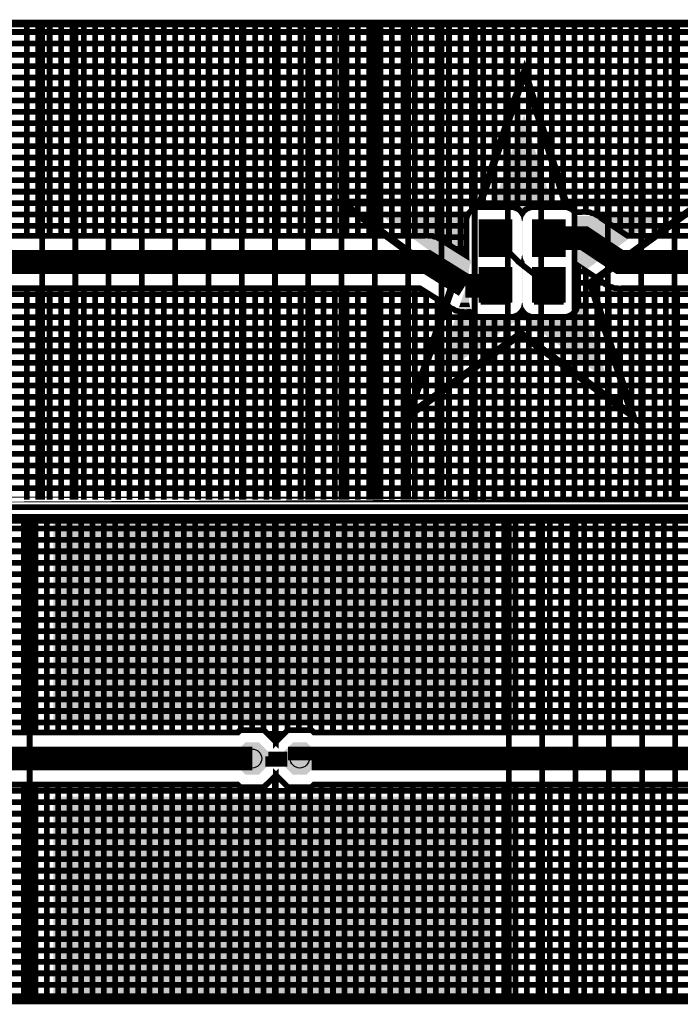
# Model space of a CAD drawing. Extents: x 0.4 to 16.2, y 0.4 to 3.5.
# Tile 18 of 29: x 10.4 to 11.8, y 0.4 to 2.5. Entities that reach past the tile are written whole.
import ezdxf

# ---------------------------------------------------------------- set-up
doc = ezdxf.new("R2010")
doc.units = 0
doc.layers.get('0').update_dxf_attribs({"linetype": 'CONTINUOUS'})
for name, color, linetype in [('2IN618_CMP', 7, 'CONTINUOUS'), ('2IN618_SOL', 4, 'CONTINUOUS'), ('2IN618_STC', 3, 'CONTINUOUS'), ('2IN618_STS', 10, 'CONTINUOUS'), ('3IN927_EXC', 13, 'CONTINUOUS'), ('LAYER_6', 5, 'CONTINUOUS')]:
    doc.layers.add(name, color=color, linetype=linetype)

# ---------------------------------------------------------------- blocks, each defined once
blk = doc.blocks.new('ROUND_23')
blk.add_circle((0, 0), 0.02)
blk = doc.blocks.new('CUSTOM_2')
for points in [[(-0.03, 0.0124), (-0.0124, 0.03), (0.03, 0.0124), (0.0124, 0.03)], [(-0.03, -0.0124), (-0.03, 0.0124), (0.03, -0.0124), (0.03, 0.0124)], [(-0.0124, -0.03), (-0.03, -0.0124), (0.0124, -0.03), (0.03, -0.0124)]]:
    blk.add_solid(points)
blk = doc.blocks.new('RECTANGLE_1')
blk.add_solid([(0.0315, 0.0355), (0.0315, -0.0355), (-0.0315, 0.0355), (-0.0315, -0.0355)])
blk = doc.blocks.new('CUSTOM_6')
for points in [[(-0.034, 0.0141), (-0.0141, 0.034), (0.034, 0.0141), (0.0141, 0.034)], [(-0.034, -0.0141), (-0.034, 0.0141), (0.034, -0.0141), (0.034, 0.0141)], [(-0.0141, -0.034), (-0.034, -0.0141), (0.0141, -0.034), (0.034, -0.0141)]]:
    blk.add_solid(points)
blk = doc.blocks.new('RECTANGLE_8')
blk.add_solid([(0.234, 0.21), (0.234, -0.21), (-0.234, 0.21), (-0.234, -0.21)])
blk = doc.blocks.new('CUSTOM_9')
for points in [[(-0.03, 0.0124), (-0.0124, 0.03), (0.03, 0.0124), (0.0124, 0.03)], [(-0.03, -0.0124), (-0.03, 0.0124), (0.03, -0.0124), (0.03, 0.0124)], [(-0.0124, -0.03), (-0.03, -0.0124), (0.0124, -0.03), (0.03, -0.0124)]]:
    blk.add_solid(points)
blk = doc.blocks.new('RECTANGLE_7')
blk.add_solid([(0.225, 0.21), (0.225, -0.21), (-0.225, 0.21), (-0.225, -0.21)])
blk = doc.blocks.new('CUSTOM_10')
for points in [[(-0.034, 0.0141), (-0.0141, 0.034), (0.034, 0.0141), (0.0141, 0.034)], [(-0.034, -0.0141), (-0.034, 0.0141), (0.034, -0.0141), (0.034, 0.0141)], [(-0.0141, -0.034), (-0.034, -0.0141), (0.0141, -0.034), (0.034, -0.0141)]]:
    blk.add_solid(points)

msp = doc.modelspace()

# ---------------------------------------------------------------- linework, layer by layer
at = {"layer": '2IN618_CMP'}
for points, const_width in [([(12.9943, 2.4661), (9.8543, 2.4661), (9.8543, 2.001), (9.8543, 2.4661)], 0.012), ([(10.3823, 2.4661), (10.3823, 2.0211)], 0.012), ([(10.4063, 2.0211), (10.4063, 2.4661)], 0.012), ([(10.4303, 2.4661), (10.4303, 2.0211)], 0.012), ([(10.4543, 2.0211), (10.4543, 2.4661)], 0.012), ([(10.4783, 2.4661), (10.4783, 2.0211)], 0.012), ([(10.5023, 2.0211), (10.5023, 2.4661)], 0.012), ([(10.5263, 2.4661), (10.5263, 2.0211)], 0.012), ([(10.5503, 2.0211), (10.5503, 2.4661)], 0.012), ([(10.5743, 2.4661), (10.5743, 2.0211)], 0.012), ([(10.5983, 2.0211), (10.5983, 2.4661)], 0.012), ([(10.6223, 2.4661), (10.6223, 2.0211)], 0.012), ([(10.6463, 2.0211), (10.6463, 2.4661)], 0.012), ([(10.6703, 2.4661), (10.6703, 2.0211)], 0.012), ([(10.6943, 2.0211), (10.6943, 2.4661)], 0.012), ([(10.7183, 2.4661), (10.7183, 2.0211)], 0.012), ([(10.7423, 2.0211), (10.7423, 2.4661)], 0.012), ([(10.7663, 2.4661), (10.7663, 2.0211)], 0.012), ([(10.7903, 2.0211), (10.7903, 2.4661)], 0.012), ([(10.8143, 2.4661), (10.8143, 2.0211)], 0.012), ([(10.8383, 2.0211), (10.8383, 2.4661)], 0.012), ([(10.8623, 2.4661), (10.8623, 2.0211)], 0.012), ([(10.8863, 2.0211), (10.8863, 2.4661)], 0.012), ([(10.9103, 2.4661), (10.9103, 2.0211)], 0.012), ([(10.9343, 2.0211), (10.9343, 2.4661)], 0.012), ([(10.9583, 2.4661), (10.9583, 2.0211)], 0.012), ([(10.9823, 2.0211), (10.9823, 2.4661)], 0.012), ([(11.0063, 2.4661), (11.0063, 2.0211)], 0.012), ([(11.0303, 2.0211), (11.0303, 2.4661)], 0.012), ([(11.0543, 2.4661), (11.0543, 2.0211)], 0.012), ([(11.0783, 2.0211), (11.0783, 2.4661)], 0.012), ([(11.1023, 2.4661), (11.1023, 2.0211)], 0.012), ([(11.1263, 2.0211), (11.1263, 2.4661)], 0.012), ([(11.1503, 2.4661), (11.1503, 2.0211)], 0.012), ([(11.1743, 2.0211), (11.1743, 2.4661)], 0.012), ([(11.1983, 2.4661), (11.1983, 2.0211)], 0.012), ([(11.2223, 2.0221), (11.2223, 2.4661)], 0.012), ([(11.2463, 2.0172), (11.2463, 2.4661)], 0.012), ([(11.2703, 2.4661), (11.2703, 2.0022)], 0.012), ([(11.2943, 1.9872), (11.2943, 2.4661)], 0.012), ([(11.3183, 2.4661), (11.3183, 2.0755)], 0.012), ([(11.3423, 2.0816), (11.3423, 2.4661)], 0.012), ([(11.3663, 2.4661), (11.3663, 2.0816)], 0.012), ([(11.3903, 2.0816), (11.3903, 2.4661)], 0.012), ([(11.4143, 2.4661), (11.4143, 2.0781)], 0.012), ([(11.4383, 2.0797), (11.4383, 2.4661)], 0.012), ([(11.4623, 2.4661), (11.4623, 2.0816)], 0.012), ([(11.4863, 2.0816), (11.4863, 2.4661)], 0.012), ([(11.5103, 2.4661), (11.5103, 2.0816)], 0.012), ([(11.5343, 2.0715), (11.5343, 2.4661)], 0.012), ([(11.5583, 2.4661), (11.5583, 2.0714)], 0.012), ([(11.5823, 2.0641), (11.5823, 2.4661)], 0.012), ([(11.6063, 2.4661), (11.6063, 2.0476)], 0.012), ([(11.6303, 2.0316), (11.6303, 2.4661)], 0.012), ([(11.6543, 2.4661), (11.6543, 2.0211)], 0.012), ([(11.6783, 2.0211), (11.6783, 2.4661)], 0.012), ([(11.7023, 2.4661), (11.7023, 2.0211)], 0.012), ([(11.7263, 2.0211), (11.7263, 2.4661)], 0.012), ([(11.7503, 2.4661), (11.7503, 2.0211)], 0.012), ([(9.8543, 2.4501), (12.9943, 2.4501)], 0.012), ([(12.9943, 2.4261), (9.8543, 2.4261)], 0.012), ([(9.8543, 2.4021), (12.9943, 2.4021)], 0.012), ([(12.9943, 2.3781), (9.8543, 2.3781)], 0.012), ([(9.8543, 2.3541), (12.9943, 2.3541)], 0.012), ([(12.9943, 2.3301), (9.8543, 2.3301)], 0.012), ([(9.8543, 2.3061), (12.9943, 2.3061)], 0.012), ([(12.9943, 2.2821), (9.8543, 2.2821)], 0.012), ([(9.8543, 2.2581), (12.9943, 2.2581)], 0.012), ([(12.9943, 2.2341), (9.8543, 2.2341)], 0.012), ([(9.8543, 2.2101), (12.9943, 2.2101)], 0.012), ([(12.9943, 2.1861), (9.8543, 2.1861)], 0.012), ([(9.8543, 2.1621), (12.9943, 2.1621)], 0.012), ([(12.9943, 2.1381), (9.8543, 2.1381)], 0.012), ([(9.8543, 2.1141), (12.9943, 2.1141)], 0.012), ([(9.8543, 2.0901), (12.9943, 2.0901)], 0.012), ([(11.3103, 2.0661), (9.8543, 2.0661)], 0.012), ([(11.2441, 2.0186), (11.2495, 2.0152), (11.2554, 2.0127), (11.2587, 2.0094), (11.3068, 1.9794), (11.3068, 2.0576), (11.3114, 2.0686), (11.3198, 2.077), (11.3308, 2.0816), (11.4057, 2.0816), (11.4168, 2.077), (11.4243, 2.0696), (11.4318, 2.077), (11.4428, 2.0816), (11.5177, 2.0816), (11.5287, 2.077), (11.5347, 2.0711), (11.5488, 2.0711), (11.5542, 2.0722), (11.5597, 2.0711), (11.5652, 2.0711), (11.5703, 2.069), (11.5757, 2.068), (11.5803, 2.0649), (11.5854, 2.0627), (11.5893, 2.0589), (11.6459, 2.0211), (12.9144, 2.0211)], 0.012), ([(12.9943, 2.0661), (11.5784, 2.0661)], 0.012), ([(9.8543, 2.0421), (11.3068, 2.0421)], 0.012), ([(9.8794, 2.0261), (9.9291, 2.0261), (9.9341, 2.0211), (11.218, 2.0211), (11.2226, 2.0222), (11.2288, 2.0211), (11.2352, 2.0211), (11.2395, 2.0193), (11.2441, 2.0186)], 0.012), ([(12.9543, 1.9661), (11.6293, 1.9661), (11.5543, 2.0161), (11.4803, 2.0161)], 0.05), ([(11.6144, 2.0421), (12.9943, 2.0421)], 0.012), ([(11.3068, 2.0181), (11.2448, 2.0181)], 0.012), ([(11.4803, 1.9161), (11.4168, 1.9661), (11.3683, 2.0161)], 0.012), ([(11.3043, 1.9161), (11.2243, 1.9661), (9.9043, 1.9661)], 0.05), ([(11.2832, 1.9941), (11.3068, 1.9941)], 0.012), ([(9.9341, 1.9111), (11.2085, 1.9111), (11.2698, 1.8728), (11.2731, 1.8695), (11.279, 1.8671), (11.2844, 1.8637), (11.289, 1.8629), (11.2933, 1.8611), (11.2997, 1.8611), (11.306, 1.8601), (11.3105, 1.8611), (11.3139, 1.8611), (11.3198, 1.8552), (11.3308, 1.8506), (11.4057, 1.8506), (11.4168, 1.8552), (11.4243, 1.8627), (11.4318, 1.8552), (11.4428, 1.8506), (11.5177, 1.8506), (11.5287, 1.8552), (11.5372, 1.8636), (11.5417, 1.8747), (11.5417, 1.9576), (11.5413, 1.9587), (11.5942, 1.9234), (11.5981, 1.9195), (11.6032, 1.9174), (11.6079, 1.9143), (11.6132, 1.9132), (11.6183, 1.9111), (11.6239, 1.9111), (11.6293, 1.91), (11.6347, 1.9111), (12.9144, 1.9111)], 0.012), ([(11.5601, 1.9461), (11.5417, 1.9461)], 0.012), ([(11.5583, 1.4661), (11.5583, 1.9474)], 0.012), ([(11.3043, 1.9161), (11.3683, 1.9161)], 0.05), ([(11.5955, 1.9221), (11.5417, 1.9221)], 0.012), ([(11.5823, 1.4661), (11.5823, 1.9314)], 0.012), ([(10.3823, 1.9111), (10.3823, 1.4661)], 0.012), ([(10.4063, 1.4661), (10.4063, 1.9111)], 0.012), ([(10.4303, 1.9111), (10.4303, 1.4661)], 0.012), ([(10.4543, 1.4661), (10.4543, 1.9111)], 0.012), ([(10.4783, 1.9111), (10.4783, 1.4661)], 0.012), ([(10.5023, 1.4661), (10.5023, 1.9111)], 0.012), ([(10.5263, 1.9111), (10.5263, 1.4661)], 0.012), ([(10.5503, 1.4661), (10.5503, 1.9111)], 0.012), ([(10.5743, 1.9111), (10.5743, 1.4661)], 0.012), ([(10.5983, 1.4661), (10.5983, 1.9111)], 0.012), ([(10.6223, 1.9111), (10.6223, 1.4661)], 0.012), ([(10.6463, 1.4661), (10.6463, 1.9111)], 0.012), ([(10.6703, 1.9111), (10.6703, 1.4661)], 0.012), ([(10.6943, 1.4661), (10.6943, 1.9111)], 0.012), ([(10.7183, 1.9111), (10.7183, 1.4661)], 0.012), ([(10.7423, 1.4661), (10.7423, 1.9111)], 0.012), ([(10.7663, 1.9111), (10.7663, 1.4661)], 0.012), ([(10.7903, 1.4661), (10.7903, 1.9111)], 0.012), ([(10.8143, 1.9111), (10.8143, 1.4661)], 0.012), ([(10.8383, 1.4661), (10.8383, 1.9111)], 0.012), ([(10.8623, 1.9111), (10.8623, 1.4661)], 0.012), ([(10.8863, 1.4661), (10.8863, 1.9111)], 0.012), ([(10.9103, 1.9111), (10.9103, 1.4661)], 0.012), ([(10.9343, 1.4661), (10.9343, 1.9111)], 0.012), ([(10.9583, 1.9111), (10.9583, 1.4661)], 0.012), ([(10.9823, 1.4661), (10.9823, 1.9111)], 0.012), ([(11.0063, 1.9111), (11.0063, 1.4661)], 0.012), ([(11.0303, 1.4661), (11.0303, 1.9111)], 0.012), ([(11.0543, 1.9111), (11.0543, 1.4661)], 0.012), ([(11.0783, 1.4661), (11.0783, 1.9111)], 0.012), ([(11.1023, 1.9111), (11.1023, 1.4661)], 0.012), ([(11.1263, 1.4661), (11.1263, 1.9111)], 0.012), ([(11.1503, 1.9111), (11.1503, 1.4661)], 0.012), ([(11.1743, 1.4661), (11.1743, 1.9111)], 0.012), ([(11.1983, 1.9111), (11.1983, 1.4661)], 0.012), ([(11.2223, 1.9025), (11.2223, 1.4661)], 0.012), ([(11.6063, 1.9154), (11.6063, 1.4661)], 0.012), ([(11.6303, 1.4661), (11.6303, 1.9102)], 0.012), ([(11.6543, 1.9111), (11.6543, 1.4661)], 0.012), ([(11.6783, 1.4661), (11.6783, 1.9111)], 0.012), ([(11.7023, 1.9111), (11.7023, 1.4661)], 0.012), ([(11.7263, 1.4661), (11.7263, 1.9111)], 0.012), ([(11.7503, 1.9111), (11.7503, 1.4661)], 0.012), ([(9.8543, 1.8981), (11.2293, 1.8981)], 0.012), ([(11.2463, 1.4661), (11.2463, 1.8875)], 0.012), ([(11.5417, 1.8981), (12.9943, 1.8981)], 0.012), ([(11.2677, 1.8741), (9.8543, 1.8741)], 0.012), ([(11.2703, 1.4661), (11.2703, 1.8723)], 0.012), ([(11.2943, 1.8611), (11.2943, 1.4661)], 0.012), ([(11.5343, 1.8607), (11.5343, 1.4661)], 0.012), ([(12.9943, 1.8741), (11.5415, 1.8741)], 0.012), ([(12.9943, 1.8501), (9.8543, 1.8501)], 0.012), ([(11.3183, 1.4661), (11.3183, 1.8567)], 0.012), ([(11.3423, 1.8506), (11.3423, 1.4661)], 0.012), ([(11.3663, 1.4661), (11.3663, 1.8506)], 0.012), ([(11.3903, 1.8506), (11.3903, 1.4661)], 0.012), ([(11.4143, 1.4661), (11.4143, 1.8542)], 0.012), ([(11.4383, 1.8525), (11.4383, 1.4661)], 0.012), ([(11.4623, 1.4661), (11.4623, 1.8506)], 0.012), ([(11.4863, 1.8506), (11.4863, 1.4661)], 0.012), ([(11.5103, 1.4661), (11.5103, 1.8506)], 0.012), ([(9.8543, 1.8261), (12.9943, 1.8261)], 0.012), ([(12.9943, 1.8021), (9.8543, 1.8021)], 0.012), ([(9.8543, 1.7781), (12.9943, 1.7781)], 0.012), ([(12.9943, 1.7541), (9.8543, 1.7541)], 0.012), ([(9.8543, 1.7301), (12.9943, 1.7301)], 0.012), ([(12.9943, 1.7061), (9.8543, 1.7061)], 0.012), ([(9.8543, 1.6821), (12.9943, 1.6821)], 0.012), ([(12.9943, 1.6581), (9.8543, 1.6581)], 0.012), ([(9.8543, 1.6341), (12.9943, 1.6341)], 0.012), ([(12.9943, 1.6101), (9.8543, 1.6101)], 0.012), ([(9.8543, 1.5861), (12.9943, 1.5861)], 0.012), ([(12.9943, 1.5621), (9.8543, 1.5621)], 0.012), ([(9.8543, 1.5381), (12.9943, 1.5381)], 0.012), ([(12.9943, 1.5141), (9.8543, 1.5141)], 0.012), ([(9.8543, 1.4901), (12.9943, 1.4901)], 0.012), ([(9.8543, 1.4661), (12.9943, 1.4661), (9.8543, 1.4661)], 0.012), ([(8.2883, 1.4212), (10.9063, 1.4212), (10.9063, 0.956), (10.8811, 0.9812), (10.8314, 0.9812), (10.8264, 0.9762), (9.7894, 0.9762)], 0.012), ([(8.2883, 1.4052), (10.9063, 1.4052)], 0.012), ([(10.3763, 1.4212), (10.3763, 0.9762)], 0.012), ([(10.4003, 0.9762), (10.4003, 1.4212)], 0.012), ([(10.4243, 1.4212), (10.4243, 0.9762)], 0.012), ([(10.4483, 0.9762), (10.4483, 1.4212)], 0.012), ([(10.4723, 1.4212), (10.4723, 0.9762)], 0.012), ([(10.4963, 0.9762), (10.4963, 1.4212)], 0.012), ([(10.5203, 1.4212), (10.5203, 0.9762)], 0.012), ([(10.5443, 0.9762), (10.5443, 1.4212)], 0.012), ([(10.5683, 1.4212), (10.5683, 0.9762)], 0.012), ([(10.5923, 0.9762), (10.5923, 1.4212)], 0.012), ([(10.6163, 1.4212), (10.6163, 0.9762)], 0.012), ([(10.6403, 0.9762), (10.6403, 1.4212)], 0.012), ([(10.6643, 1.4212), (10.6643, 0.9762)], 0.012), ([(10.6883, 0.9762), (10.6883, 1.4212)], 0.012), ([(10.7123, 1.4212), (10.7123, 0.9762)], 0.012), ([(10.7363, 0.9762), (10.7363, 1.4212)], 0.012), ([(10.7603, 1.4212), (10.7603, 0.9762)], 0.012), ([(10.7843, 0.9762), (10.7843, 1.4212)], 0.012), ([(10.8083, 1.4212), (10.8083, 0.9762)], 0.012), ([(10.8323, 0.9812), (10.8323, 1.4212)], 0.012), ([(10.8563, 1.4212), (10.8563, 0.9812)], 0.012), ([(10.8803, 0.9812), (10.8803, 1.4212)], 0.012), ([(10.9043, 1.4212), (10.9043, 0.958)], 0.012), ([(12.0531, 0.9762), (10.9861, 0.9762), (10.9811, 0.9812), (10.9314, 0.9812), (10.9063, 0.956), (10.9063, 1.4212), (13.5243, 1.4212)], 0.012), ([(10.9063, 0.956), (10.9063, 1.4212)], 0.012), ([(10.9063, 1.4052), (13.5243, 1.4052)], 0.012), ([(10.9303, 1.4212), (10.9303, 0.98)], 0.012), ([(10.9543, 0.9812), (10.9543, 1.4212)], 0.012), ([(10.9783, 1.4212), (10.9783, 0.9812)], 0.012), ([(11.0023, 0.9762), (11.0023, 1.4212)], 0.012), ([(11.0263, 1.4212), (11.0263, 0.9762)], 0.012), ([(11.0503, 0.9762), (11.0503, 1.4212)], 0.012), ([(11.0743, 1.4212), (11.0743, 0.9762)], 0.012), ([(11.0983, 0.9762), (11.0983, 1.4212)], 0.012), ([(11.1223, 1.4212), (11.1223, 0.9762)], 0.012), ([(11.1463, 0.9762), (11.1463, 1.4212)], 0.012), ([(11.1703, 1.4212), (11.1703, 0.9762)], 0.012), ([(11.1943, 0.9762), (11.1943, 1.4212)], 0.012), ([(11.2183, 1.4212), (11.2183, 0.9762)], 0.012), ([(11.2423, 0.9762), (11.2423, 1.4212)], 0.012), ([(11.2663, 1.4212), (11.2663, 0.9762)], 0.012), ([(11.2903, 0.9762), (11.2903, 1.4212)], 0.012), ([(11.3143, 1.4212), (11.3143, 0.9762)], 0.012), ([(11.3383, 0.9762), (11.3383, 1.4212)], 0.012), ([(11.3623, 1.4212), (11.3623, 0.9762)], 0.012), ([(11.3863, 0.9762), (11.3863, 1.4212)], 0.012), ([(11.4103, 1.4212), (11.4103, 0.9762)], 0.012), ([(11.4343, 0.9762), (11.4343, 1.4212)], 0.012), ([(11.4583, 1.4212), (11.4583, 0.9762)], 0.012), ([(11.4823, 0.9762), (11.4823, 1.4212)], 0.012), ([(11.5063, 1.4212), (11.5063, 0.9762)], 0.012), ([(11.5303, 0.9762), (11.5303, 1.4212)], 0.012), ([(11.5543, 1.4212), (11.5543, 0.9762)], 0.012), ([(11.5783, 0.9762), (11.5783, 1.4212)], 0.012), ([(11.6023, 1.4212), (11.6023, 0.9762)], 0.012), ([(11.6263, 0.9762), (11.6263, 1.4212)], 0.012), ([(11.6503, 1.4212), (11.6503, 0.9762)], 0.012), ([(11.6743, 0.9762), (11.6743, 1.4212)], 0.012), ([(11.6983, 1.4212), (11.6983, 0.9762)], 0.012), ([(11.7223, 0.9762), (11.7223, 1.4212)], 0.012), ([(11.7463, 1.4212), (11.7463, 0.9762)], 0.012), ([(8.2883, 1.3812), (10.9063, 1.3812)], 0.012), ([(10.9063, 1.3812), (13.5243, 1.3812)], 0.012), ([(10.9063, 1.3572), (8.2883, 1.3572)], 0.012), ([(13.5243, 1.3572), (10.9063, 1.3572)], 0.012), ([(8.2883, 1.3332), (10.9063, 1.3332)], 0.012), ([(10.9063, 1.3332), (13.5243, 1.3332)], 0.012), ([(10.9063, 1.3092), (8.2883, 1.3092)], 0.012), ([(13.5243, 1.3092), (10.9063, 1.3092)], 0.012), ([(8.2883, 1.2852), (10.9063, 1.2852)], 0.012), ([(10.9063, 1.2852), (13.5243, 1.2852)], 0.012), ([(10.9063, 1.2612), (8.2883, 1.2612)], 0.012), ([(13.5243, 1.2612), (10.9063, 1.2612)], 0.012), ([(8.2883, 1.2372), (10.9063, 1.2372)], 0.012), ([(10.9063, 1.2372), (13.5243, 1.2372)], 0.012), ([(10.9063, 1.2132), (8.2883, 1.2132)], 0.012), ([(13.5243, 1.2132), (10.9063, 1.2132)], 0.012), ([(8.2883, 1.1892), (10.9063, 1.1892)], 0.012), ([(10.9063, 1.1892), (13.5243, 1.1892)], 0.012), ([(10.9063, 1.1652), (8.2883, 1.1652)], 0.012), ([(13.5243, 1.1652), (10.9063, 1.1652)], 0.012), ([(8.2883, 1.1412), (10.9063, 1.1412)], 0.012), ([(10.9063, 1.1412), (13.5243, 1.1412)], 0.012), ([(10.9063, 1.1172), (8.2883, 1.1172)], 0.012), ([(13.5243, 1.1172), (10.9063, 1.1172)], 0.012), ([(8.2883, 1.0932), (10.9063, 1.0932)], 0.012), ([(10.9063, 1.0932), (13.5243, 1.0932)], 0.012), ([(10.9063, 1.0692), (8.2883, 1.0692)], 0.012), ([(13.5243, 1.0692), (10.9063, 1.0692)], 0.012), ([(8.2883, 1.0452), (10.9063, 1.0452)], 0.012), ([(10.9063, 1.0452), (13.5243, 1.0452)], 0.012), ([(10.9063, 1.0212), (9.759, 1.0212)], 0.012), ([(12.0993, 1.0212), (10.9063, 1.0212)], 0.012), ([(10.8563, 0.9212), (9.7573, 0.9212), (9.7263, 0.9762), (9.6533, 0.9762)], 0.05), ([(9.7776, 0.9972), (10.9063, 0.9972)], 0.012), ([(10.9063, 0.9972), (12.0978, 0.9972)], 0.012), ([(10.9063, 0.9732), (10.8891, 0.9732)], 0.012), ([(10.9234, 0.9732), (10.9063, 0.9732)], 0.012), ([(10.89, 0.93), (10.93, 0.93)], 0.012), ([(12.0813, 0.8762), (12.0563, 0.9212), (10.9563, 0.9212), (10.9563, 0.9172)], 0.05), ([(10.93, 0.92), (10.89, 0.92), (10.89, 0.91), (10.93, 0.91)], 0.012), ([(9.7606, 0.8662), (10.8264, 0.8662), (10.8314, 0.8612), (10.8811, 0.8612), (10.9063, 0.8863), (10.9063, 0.4212)], 0.012), ([(10.9063, 0.8863), (10.9063, 0.4212), (13.5243, 0.4212), (10.9063, 0.4212), (10.9063, 0.8863), (10.9314, 0.8612), (10.9811, 0.8612), (10.9861, 0.8662), (12.0239, 0.8662)], 0.012), ([(10.3763, 0.4212), (10.3763, 0.8662)], 0.012), ([(10.4003, 0.8662), (10.4003, 0.4212)], 0.012), ([(10.4243, 0.4212), (10.4243, 0.8662)], 0.012), ([(10.4483, 0.8662), (10.4483, 0.4212)], 0.012), ([(10.4723, 0.4212), (10.4723, 0.8662)], 0.012), ([(10.4963, 0.8662), (10.4963, 0.4212)], 0.012), ([(10.5203, 0.4212), (10.5203, 0.8662)], 0.012), ([(10.5443, 0.8662), (10.5443, 0.4212)], 0.012), ([(10.5683, 0.4212), (10.5683, 0.8662)], 0.012), ([(10.5923, 0.8662), (10.5923, 0.4212)], 0.012), ([(10.6163, 0.4212), (10.6163, 0.8662)], 0.012), ([(10.6403, 0.8662), (10.6403, 0.4212)], 0.012), ([(10.6643, 0.4212), (10.6643, 0.8662)], 0.012), ([(10.6883, 0.8662), (10.6883, 0.4212)], 0.012), ([(10.7123, 0.4212), (10.7123, 0.8662)], 0.012), ([(10.7363, 0.8662), (10.7363, 0.4212)], 0.012), ([(10.7603, 0.4212), (10.7603, 0.8662)], 0.012), ([(10.7843, 0.8662), (10.7843, 0.4212)], 0.012), ([(10.8083, 0.4212), (10.8083, 0.8662)], 0.012), ([(10.9063, 0.8772), (10.8971, 0.8772)], 0.012), ([(10.9043, 0.4212), (10.9043, 0.8843)], 0.012), ([(10.9063, 0.8772), (10.9154, 0.8772)], 0.012), ([(11.0023, 0.4212), (11.0023, 0.8662)], 0.012), ([(11.0263, 0.8662), (11.0263, 0.4212)], 0.012), ([(11.0503, 0.4212), (11.0503, 0.8662)], 0.012), ([(11.0743, 0.8662), (11.0743, 0.4212)], 0.012), ([(11.0983, 0.4212), (11.0983, 0.8662)], 0.012), ([(11.1223, 0.8662), (11.1223, 0.4212)], 0.012), ([(11.1463, 0.4212), (11.1463, 0.8662)], 0.012), ([(11.1703, 0.8662), (11.1703, 0.4212)], 0.012), ([(11.1943, 0.4212), (11.1943, 0.8662)], 0.012), ([(11.2183, 0.8662), (11.2183, 0.4212)], 0.012), ([(11.2423, 0.4212), (11.2423, 0.8662)], 0.012), ([(11.2663, 0.8662), (11.2663, 0.4212)], 0.012), ([(11.2903, 0.4212), (11.2903, 0.8662)], 0.012), ([(11.3143, 0.8662), (11.3143, 0.4212)], 0.012), ([(11.3383, 0.4212), (11.3383, 0.8662)], 0.012), ([(11.3623, 0.8662), (11.3623, 0.4212)], 0.012), ([(11.3863, 0.4212), (11.3863, 0.8662)], 0.012), ([(11.4103, 0.8662), (11.4103, 0.4212)], 0.012), ([(11.4343, 0.4212), (11.4343, 0.8662)], 0.012), ([(11.4583, 0.8662), (11.4583, 0.4212)], 0.012), ([(11.4823, 0.4212), (11.4823, 0.8662)], 0.012), ([(11.5063, 0.8662), (11.5063, 0.4212)], 0.012), ([(11.5303, 0.4212), (11.5303, 0.8662)], 0.012), ([(11.5543, 0.8662), (11.5543, 0.4212)], 0.012), ([(11.5783, 0.4212), (11.5783, 0.8662)], 0.012), ([(11.6023, 0.8662), (11.6023, 0.4212)], 0.012), ([(11.6263, 0.4212), (11.6263, 0.8662)], 0.012), ([(11.6503, 0.8662), (11.6503, 0.4212)], 0.012), ([(11.6743, 0.4212), (11.6743, 0.8662)], 0.012), ([(11.6983, 0.8662), (11.6983, 0.4212)], 0.012), ([(11.7223, 0.4212), (11.7223, 0.8662)], 0.012), ([(11.7463, 0.8662), (11.7463, 0.4212)], 0.012), ([(10.9063, 0.8532), (9.7147, 0.8532)], 0.012), ([(10.8323, 0.8612), (10.8323, 0.4212)], 0.012), ([(10.8563, 0.4212), (10.8563, 0.8612)], 0.012), ([(10.8803, 0.8612), (10.8803, 0.4212)], 0.012), ([(12.0311, 0.8532), (10.9063, 0.8532)], 0.012), ([(10.9303, 0.8623), (10.9303, 0.4212)], 0.012), ([(10.9543, 0.4212), (10.9543, 0.8612)], 0.012), ([(10.9783, 0.8612), (10.9783, 0.4212)], 0.012), ([(9.7124, 0.8292), (10.9063, 0.8292)], 0.012), ([(12.051, 0.8292), (10.9063, 0.8292)], 0.012), ([(8.2883, 0.8052), (10.9063, 0.8052)], 0.012), ([(10.9063, 0.8052), (13.5243, 0.8052)], 0.012), ([(10.9063, 0.7812), (8.2883, 0.7812)], 0.012), ([(13.5243, 0.7812), (10.9063, 0.7812)], 0.012), ([(8.2883, 0.7572), (10.9063, 0.7572)], 0.012), ([(10.9063, 0.7572), (13.5243, 0.7572)], 0.012), ([(10.9063, 0.7332), (8.2883, 0.7332)], 0.012), ([(13.5243, 0.7332), (10.9063, 0.7332)], 0.012), ([(8.2883, 0.7092), (10.9063, 0.7092)], 0.012), ([(10.9063, 0.7092), (13.5243, 0.7092)], 0.012), ([(10.9063, 0.6852), (8.2883, 0.6852)], 0.012), ([(13.5243, 0.6852), (10.9063, 0.6852)], 0.012), ([(8.2883, 0.6612), (10.9063, 0.6612)], 0.012), ([(10.9063, 0.6612), (13.5243, 0.6612)], 0.012), ([(10.9063, 0.6372), (8.2883, 0.6372)], 0.012), ([(13.5243, 0.6372), (10.9063, 0.6372)], 0.012), ([(8.2883, 0.6132), (10.9063, 0.6132)], 0.012), ([(10.9063, 0.6132), (13.5243, 0.6132)], 0.012), ([(10.9063, 0.5892), (8.2883, 0.5892)], 0.012), ([(13.5243, 0.5892), (10.9063, 0.5892)], 0.012), ([(8.2883, 0.5652), (10.9063, 0.5652)], 0.012), ([(10.9063, 0.5652), (13.5243, 0.5652)], 0.012), ([(10.9063, 0.5412), (8.2883, 0.5412)], 0.012), ([(13.5243, 0.5412), (10.9063, 0.5412)], 0.012), ([(8.2883, 0.5172), (10.9063, 0.5172)], 0.012), ([(10.9063, 0.5172), (13.5243, 0.5172)], 0.012), ([(10.9063, 0.4932), (8.2883, 0.4932)], 0.012), ([(13.5243, 0.4932), (10.9063, 0.4932)], 0.012), ([(8.2883, 0.4692), (10.9063, 0.4692)], 0.012), ([(10.9063, 0.4692), (13.5243, 0.4692)], 0.012), ([(10.9063, 0.4452), (8.2883, 0.4452)], 0.012), ([(13.5243, 0.4452), (10.9063, 0.4452)], 0.012), ([(8.2883, 0.4212), (10.9063, 0.4212), (8.2883, 0.4212)], 0.012)]:
    msp.add_lwpolyline(points, dxfattribs=dict(at, const_width=const_width))
at = {"layer": '2IN618_SOL', "const_width": 0.012}
for points in [[(10.4143, 1.4661), (10.4143, 2.4661)], [(10.4843, 2.4661), (10.4843, 1.4661)], [(10.5543, 1.4661), (10.5543, 2.4661)], [(10.6243, 2.4661), (10.6243, 1.4661)], [(10.6943, 1.4661), (10.6943, 2.4661)], [(10.7643, 2.4661), (10.7643, 1.4661)], [(10.8343, 1.4661), (10.8343, 2.4661)], [(10.9043, 2.4661), (10.9043, 1.4661)], [(10.9743, 1.4661), (10.9743, 2.4661)], [(11.0443, 2.4661), (11.0443, 1.4661)], [(11.1143, 1.4661), (11.1143, 2.4661)], [(11.1843, 2.4661), (11.1843, 1.4661)], [(11.2543, 1.4661), (11.2543, 2.4661)], [(11.3243, 2.4661), (11.3243, 1.4661)], [(11.3943, 1.4661), (11.3943, 2.4661)], [(11.4643, 2.4661), (11.4643, 1.4661)], [(11.5343, 1.4661), (11.5343, 2.4661)], [(11.6043, 2.4661), (11.6043, 1.4661)], [(11.6743, 1.4661), (11.6743, 2.4661)], [(11.7443, 2.4661), (11.7443, 1.4661)], [(10.3883, 0.4163), (10.3883, 1.4163)], [(11.3963, 1.421), (11.3963, 0.421)], [(11.4663, 0.4208), (11.4663, 1.4208)], [(11.5363, 1.4206), (11.5363, 0.4206)], [(11.6063, 0.4204), (11.6063, 1.4204)], [(11.6763, 1.4202), (11.6763, 0.4202)], [(11.7463, 0.42), (11.7463, 1.42)]]:
    msp.add_lwpolyline(points, dxfattribs=at)
at = {"layer": '2IN618_STC'}
for points, const_width in [([(11.1853, 1.6431), (11.2783, 1.9191), (11.0443, 2.0911), (11.3363, 2.0911), (11.4293, 2.3661), (11.5153, 2.0911), (11.8003, 2.0911), (11.5683, 1.9221), (11.6563, 1.6431), (11.4213, 1.8151), (11.1853, 1.6431)], 0.016), ([(11.3996, 1.9808), (11.337, 1.9808), (11.337, 2.0514), (11.3996, 2.0514), (11.3996, 1.9808)], 0.0085), ([(11.337, 2.048), (11.3996, 2.048)], 0.0085), ([(11.5116, 1.9808), (11.449, 1.9808), (11.449, 2.0514), (11.5116, 2.0514), (11.5116, 1.9808)], 0.0085), ([(11.449, 2.048), (11.5116, 2.048)], 0.0085), ([(11.3996, 2.0396), (11.337, 2.0396)], 0.0085), ([(11.337, 2.0312), (11.3996, 2.0312)], 0.0085), ([(11.5116, 2.0396), (11.449, 2.0396)], 0.0085), ([(11.449, 2.0312), (11.5116, 2.0312)], 0.0085), ([(11.3996, 2.0228), (11.337, 2.0228)], 0.0085), ([(11.337, 2.0144), (11.3996, 2.0144)], 0.0085), ([(11.3996, 2.006), (11.337, 2.006)], 0.0085), ([(11.5116, 2.0228), (11.449, 2.0228)], 0.0085), ([(11.449, 2.0144), (11.5116, 2.0144)], 0.0085), ([(11.5116, 2.006), (11.449, 2.006)], 0.0085), ([(11.337, 1.9976), (11.3996, 1.9976)], 0.0085), ([(11.3996, 1.9892), (11.337, 1.9892)], 0.0085), ([(11.449, 1.9976), (11.5116, 1.9976)], 0.0085), ([(11.5116, 1.9892), (11.449, 1.9892)], 0.0085), ([(11.337, 1.8808), (11.337, 1.9514), (11.3996, 1.9514), (11.3996, 1.8808)], 0.0085), ([(11.337, 1.948), (11.3996, 1.948)], 0.0085), ([(11.449, 1.8808), (11.449, 1.9514), (11.5116, 1.9514), (11.5116, 1.8808)], 0.0085), ([(11.449, 1.948), (11.5116, 1.948)], 0.0085), ([(11.3996, 1.9396), (11.337, 1.9396)], 0.0085), ([(11.337, 1.9312), (11.3996, 1.9312)], 0.0085), ([(11.3996, 1.9228), (11.337, 1.9228)], 0.0085), ([(11.5116, 1.9396), (11.449, 1.9396)], 0.0085), ([(11.449, 1.9312), (11.5116, 1.9312)], 0.0085), ([(11.5116, 1.9228), (11.449, 1.9228)], 0.0085), ([(11.337, 1.9144), (11.3996, 1.9144)], 0.0085), ([(11.3996, 1.906), (11.337, 1.906)], 0.0085), ([(11.449, 1.9144), (11.5116, 1.9144)], 0.0085), ([(11.5116, 1.906), (11.449, 1.906)], 0.0085), ([(11.337, 1.8976), (11.3996, 1.8976)], 0.0085), ([(11.3996, 1.8892), (11.337, 1.8892)], 0.0085), ([(11.449, 1.8976), (11.5116, 1.8976)], 0.0085), ([(11.5116, 1.8892), (11.449, 1.8892)], 0.0085), ([(11.337, 1.8808), (11.3996, 1.8808)], 0.0085), ([(11.449, 1.8808), (11.5116, 1.8808)], 0.0085)]:
    msp.add_lwpolyline(points, dxfattribs=dict(at, const_width=const_width))
for points in [[(11.363, 2.0827), (11.4283, 2.2756), (11.4886, 2.0827), (11.4283, 2.2756)], [(11.3597, 2.0756), (11.3628, 2.0821), (11.4919, 2.0756), (11.4889, 2.0821)], [(11.3628, 2.0821), (11.363, 2.0827), (11.4889, 2.0821), (11.4886, 2.0827)], [(11.4089, 2.0738), (11.3996, 2.0756), (11.4397, 2.0738), (11.449, 2.0756)], [(11.4167, 2.0685), (11.4089, 2.0738), (11.4319, 2.0685), (11.4397, 2.0738)], [(11.1374, 2.0574), (11.1297, 2.0631), (11.3135, 2.0574), (11.3158, 2.0631)], [(11.1456, 2.0514), (11.1374, 2.0574), (11.3127, 2.0514), (11.3135, 2.0574)], [(11.2416, 1.9808), (11.1456, 2.0514), (11.3127, 1.9808), (11.3127, 2.0514)], [(11.422, 2.0607), (11.4167, 2.0685), (11.4266, 2.0607), (11.4319, 2.0685)], [(11.4238, 2.0514), (11.422, 2.0607), (11.4247, 2.0514), (11.4266, 2.0607)], [(11.4238, 1.9808), (11.4238, 2.0514), (11.4247, 1.9808), (11.4247, 2.0514)], [(11.5351, 2.0574), (11.5328, 2.0631), (11.7065, 2.0574), (11.7143, 2.0631)], [(11.5358, 2.0514), (11.5351, 2.0574), (11.6982, 2.0514), (11.7065, 2.0574)], [(11.5358, 1.9808), (11.5358, 2.0514), (11.6013, 1.9808), (11.6982, 2.0514)], [(11.2522, 1.973), (11.2416, 1.9808), (11.314, 1.973), (11.3127, 1.9808)], [(11.2616, 1.9661), (11.2522, 1.973), (11.3177, 1.9661), (11.314, 1.973)], [(11.4189, 1.9661), (11.4226, 1.973), (11.4297, 1.9661), (11.426, 1.973)], [(11.4226, 1.973), (11.4238, 1.9808), (11.426, 1.973), (11.4247, 1.9808)], [(11.5309, 1.9661), (11.5346, 1.973), (11.5811, 1.9661), (11.5907, 1.973)], [(11.5346, 1.973), (11.5358, 1.9808), (11.5907, 1.973), (11.6013, 1.9808)], [(11.2711, 1.9592), (11.2616, 1.9661), (11.314, 1.9592), (11.3177, 1.9661)], [(11.2816, 1.9514), (11.2711, 1.9592), (11.3127, 1.9514), (11.314, 1.9592)], [(11.2949, 1.9417), (11.2816, 1.9514), (11.3127, 1.9417), (11.3127, 1.9514)], [(11.4226, 1.9592), (11.4189, 1.9661), (11.426, 1.9592), (11.4297, 1.9661)], [(11.4238, 1.9514), (11.4226, 1.9592), (11.4247, 1.9514), (11.426, 1.9592)], [(11.4238, 1.8808), (11.4238, 1.9514), (11.4247, 1.8808), (11.4247, 1.9514)], [(11.5346, 1.9592), (11.5309, 1.9661), (11.5716, 1.9592), (11.5811, 1.9661)], [(11.5358, 1.9514), (11.5346, 1.9592), (11.561, 1.9514), (11.5716, 1.9592)], [(11.5358, 1.9447), (11.5358, 1.9514), (11.5518, 1.9447), (11.561, 1.9514)], [(11.3011, 1.9354), (11.2949, 1.9417), (11.3127, 1.9354), (11.3127, 1.9417)], [(11.305, 1.9275), (11.3011, 1.9354), (11.3127, 1.9275), (11.3127, 1.9354)], [(11.3063, 1.9188), (11.305, 1.9275), (11.3127, 1.9188), (11.3127, 1.9275)], [(11.5358, 1.9386), (11.5358, 1.9447), (11.5457, 1.9386), (11.5518, 1.9447)], [(11.5358, 1.9309), (11.5358, 1.9386), (11.5417, 1.9309), (11.5457, 1.9386)], [(11.5358, 1.9223), (11.5358, 1.9309), (11.5403, 1.9223), (11.5417, 1.9309)], [(11.2949, 1.8808), (11.3048, 1.9102), (11.3127, 1.8808), (11.3127, 1.9102)], [(11.3048, 1.9102), (11.3063, 1.9188), (11.3127, 1.9102), (11.3127, 1.9188)], [(11.5358, 1.9137), (11.5358, 1.9223), (11.5416, 1.9137), (11.5403, 1.9223)], [(11.5358, 1.8808), (11.5358, 1.9137), (11.552, 1.8808), (11.5416, 1.9137)], [(11.2892, 1.8637), (11.2918, 1.8715), (11.3199, 1.8637), (11.3146, 1.8715)], [(11.2918, 1.8715), (11.2949, 1.8808), (11.3146, 1.8715), (11.3127, 1.8808)], [(11.4167, 1.8637), (11.422, 1.8715), (11.4319, 1.8637), (11.4266, 1.8715)], [(11.422, 1.8715), (11.4238, 1.8808), (11.4266, 1.8715), (11.4247, 1.8808)], [(11.5287, 1.8637), (11.534, 1.8715), (11.5574, 1.8637), (11.5549, 1.8715)], [(11.534, 1.8715), (11.5358, 1.8808), (11.5549, 1.8715), (11.552, 1.8808)], [(11.2822, 1.8431), (11.2868, 1.8565), (11.5639, 1.8431), (11.5596, 1.8565)], [(11.2868, 1.8565), (11.2874, 1.8584), (11.337, 1.8565), (11.3277, 1.8584)], [(11.2874, 1.8584), (11.2892, 1.8637), (11.3277, 1.8584), (11.3199, 1.8637)], [(11.3996, 1.8565), (11.4089, 1.8584), (11.449, 1.8565), (11.4397, 1.8584)], [(11.4089, 1.8584), (11.4167, 1.8637), (11.4397, 1.8584), (11.4319, 1.8637)], [(11.5116, 1.8565), (11.5209, 1.8584), (11.5596, 1.8565), (11.559, 1.8584)], [(11.5209, 1.8584), (11.5287, 1.8637), (11.559, 1.8584), (11.5574, 1.8637)], [(11.2399, 1.7176), (11.2804, 1.8377), (11.2399, 1.7176), (11.4048, 1.8377)], [(11.2804, 1.8377), (11.2818, 1.8417), (11.4048, 1.8377), (11.4126, 1.8417)], [(11.2818, 1.8417), (11.2822, 1.8431), (11.4126, 1.8417), (11.4213, 1.8431)], [(11.43, 1.8417), (11.4213, 1.8431), (11.5643, 1.8417), (11.5639, 1.8431)], [(11.4378, 1.8377), (11.43, 1.8417), (11.5656, 1.8377), (11.5643, 1.8417)], [(11.6039, 1.7162), (11.4378, 1.8377), (11.6039, 1.7162), (11.5656, 1.8377)]]:
    msp.add_solid(points, dxfattribs=at)
at = {"layer": 'LAYER_6', "const_width": 0.012}
for points in [[(0.42, 1.45), (16.15, 1.45), (16.15, 2.47), (0.42, 2.47), (0.42, 1.45)], [(0.42, 0.41), (16.15, 0.41), (16.15, 1.43), (0.42, 1.43), (0.42, 0.41)]]:
    msp.add_lwpolyline(points, dxfattribs=at)

# ---------------------------------------------------------------- block references
at = {"layer": '2IN618_CMP'}
for name, p in [('RECTANGLE_1', (11.3683, 2.0161)), ('RECTANGLE_1', (11.4803, 2.0161)), ('RECTANGLE_1', (11.3683, 1.9161)), ('RECTANGLE_1', (11.4803, 1.9161)), ('CUSTOM_2', (10.8563, 0.9212)), ('CUSTOM_2', (10.9563, 0.9212))]:
    msp.add_blockref(name, p, dxfattribs=at)
at = {"layer": '2IN618_SOL'}
for name, p in [('RECTANGLE_8', (10.6723, 1.2112)), ('RECTANGLE_7', (11.1313, 1.2112)), ('CUSTOM_9', (10.8563, 0.9212)), ('CUSTOM_9', (10.9563, 0.9212)), ('RECTANGLE_8', (10.6723, 0.6312)), ('RECTANGLE_7', (11.1313, 0.6312))]:
    msp.add_blockref(name, p, dxfattribs=at)
at = {"layer": '2IN618_STC'}
for p in [(10.8563, 0.9212), (10.9563, 0.9212)]:
    msp.add_blockref('CUSTOM_6', p, dxfattribs=at)
at = {"layer": '2IN618_STS'}
for name, p in [('RECTANGLE_7', (10.6633, 1.2112)), ('RECTANGLE_7', (11.1313, 1.2112)), ('CUSTOM_10', (10.8563, 0.9212)), ('CUSTOM_10', (10.9563, 0.9212)), ('RECTANGLE_7', (10.6633, 0.6312)), ('RECTANGLE_7', (11.1313, 0.6312))]:
    msp.add_blockref(name, p, dxfattribs=at)
at = {"layer": '3IN927_EXC'}
for p in [(10.8563, 0.9212), (10.9563, 0.9212)]:
    msp.add_blockref('ROUND_23', p, dxfattribs=at)

doc.saveas('drawing.dxf')
